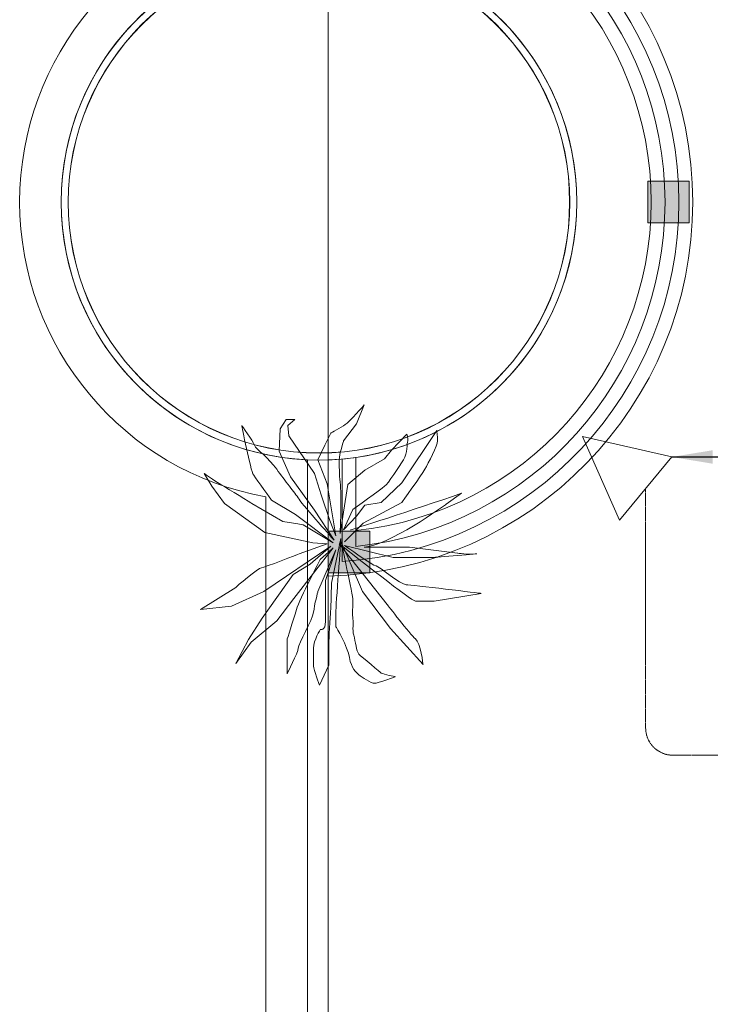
# Model space of a CAD drawing. Header units: millimetres. Extents: x 99250 to 122845, y -19292 to 18303.
# Tile 11 of 99: x 99250 to 101782, y 6233 to 9840. Entities that reach past the tile are written whole.
import ezdxf

# ---------------------------------------------------------------- set-up
doc = ezdxf.new("R2010")
doc.units = ezdxf.units.MM
doc.header["$MEASUREMENT"] = 0
doc.linetypes.add('HIDDENX2', pattern=[0.75, 0.5, -0.25])
doc.layers.get('0').update_dxf_attribs({"lineweight": 5})
doc.layers.add('IRISH HOUSE_HYD AIRPORT_DRAINAGE LAYOUT 1$0$GREY SCALE', color=8, linetype='Continuous')
for name, color, linetype, lineweight in [('IRISH HOUSE_HYD AIRPORT_DRAINAGE LAYOUT 1$0$GREYSCALE', 8, 'Continuous', 0), ('M-MEP-ELFA-CABLE', 1, 'HIDDENX2', 20), ('M-MEP-ELIT-DEVICES', 5, 'Continuous', 20), ('M-MEP-ELPR-EQUIP', 6, 'Continuous', 20)]:
    doc.layers.add(name, color=color, linetype=linetype, lineweight=lineweight)
doc.styles.add('Oswald Light', font='txt')
doc.dimstyles.new('MDS-50', dxfattribs={"dimtxt": 100, "dimasz": 100, "dimexe": 50, "dimexo": 50, "dimgap": 25, "dimtad": 1, "dimdec": 0, "dimtxsty": 'Oswald Light', "dimcen": 0, "dimdle": 1.5875, "dimazin": 0, "dimtfac": 1, "dimtdec": 0, "dimtix": 1, "dimtmove": 0, "dimatfit": 0, "dimfxl": 0, "dimfrac": 2, "dimtolj": 1, "dimarcsym": 0})

# ---------------------------------------------------------------- blocks, each defined once
blk = doc.blocks.new('IRISH HOUSE_HYD AIRPORT_DRAINAGE LAYOUT 1$0$FLOOR PLAN')
at = {"layer": 'IRISH HOUSE_HYD AIRPORT_DRAINAGE LAYOUT 1$0$GREYSCALE', "lineweight": 0, "ltscale": 0.25}
h = blk.add_hatch(color=8, dxfattribs=at)
h.dxf.hatch_style = 1
h.paths.add_polyline_path([(1704.6, 9095.5), (1552.2, 9095.5), (1552.2, 9247.9), (1704.6, 9247.9)])
h = blk.add_hatch(color=8, dxfattribs=at)
h.dxf.hatch_style = 1
h.paths.add_polyline_path([(381, 7814.2), (381, 7966.6), (533.4, 7966.6), (533.4, 7814.2)])
at = {"layer": 'IRISH HOUSE_HYD AIRPORT_DRAINAGE LAYOUT 1$0$GREYSCALE', "color": 8, "lineweight": 0, "ltscale": 0.25}
for p, q in [((381, 14166.1), (381, 4141)), ((1704.6, 9247.9), (1552.2, 9247.9)), ((1552.2, 9247.9), (1552.2, 9095.5)), ((1704.6, 9095.5), (1704.6, 9247.9)), ((1552.2, 9095.5), (1704.6, 9095.5)), ((305, 8227.7), (304.8, 1755)), ((381, 8227.3), (381, 7801.9)), ((431.8, 8230.4), (431.8, 7855)), ((482.6, 8236.4), (482.6, 7910.3)), ((482.6, 8236.4), (482.6, 7968.2)), ((533.4, 7966.6), (381, 7966.6)), ((381, 7966.6), (381, 7814.2)), ((533.4, 7814.2), (533.4, 7966.6)), ((381, 7814.2), (533.4, 7814.2))]:
    blk.add_line(p, q, dxfattribs=at)
at = {"layer": 'IRISH HOUSE_HYD AIRPORT_DRAINAGE LAYOUT 1$0$GREYSCALE', "color": 8, "lineweight": 0, "ltscale": 0.2}
blk.add_line((152.6, 8091.7), (152.4, 1907.4), dxfattribs=at)
at = {"layer": 'IRISH HOUSE_HYD AIRPORT_DRAINAGE LAYOUT 1$0$GREYSCALE', "color": 8, "lineweight": 0, "ltscale": 0.25}
for radius in [945, 945, 945, 919.6, 919.6, 919.6]:
    blk.add_circle((347.1, 9171.7), radius, dxfattribs=at)
at = {"layer": 'IRISH HOUSE_HYD AIRPORT_DRAINAGE LAYOUT 1$0$GREYSCALE', "color": 8, "lineweight": 0}
blk.add_circle((347, 9171.7), 919, dxfattribs=at)
at = {"layer": 'IRISH HOUSE_HYD AIRPORT_DRAINAGE LAYOUT 1$0$GREYSCALE', "color": 8, "lineweight": 0, "ltscale": 0.25}
for centre, radius, start, end in [((347.1, 9171.7), 1370.2, 271.4196, 88.5804), ((347.1, 9171.7), 1319.4, 273.6827, 86.3173), ((347.1, 9171.7), 1268.6, 276.1335, 83.8665), ((354.6, 9171.7), 1210.3, 276.0738, 83.9262), ((347, 9171.7), 945, 92.5429, 267.4529), ((347, 9171.7), 945.1, 272.0616, 87.9384)]:
    blk.add_arc(centre, radius, start, end, dxfattribs=at)
at = {"layer": 'IRISH HOUSE_HYD AIRPORT_DRAINAGE LAYOUT 1$0$GREYSCALE', "color": 8, "lineweight": 0, "ltscale": 0.2}
blk.add_arc((347, 9171.7), 1097.4, 100.1997, 259.7961, dxfattribs=at)
at = {"layer": 'IRISH HOUSE_HYD AIRPORT_DRAINAGE LAYOUT 1$0$GREYSCALE', "color": 8, "lineweight": 0}
for points in [[(443.3, 8356.5), (459, 8365.8), (512.3, 8428.6), (512.3, 8428.6)], [(512.3, 8428.6), (512.3, 8428.6), (484, 8359.7), (484, 8359.7)], [(204.8, 8340.7), (204.8, 8340.7), (226.7, 8375.3), (226.7, 8375.3)], [(226.7, 8375.3), (226.7, 8375.3), (258.1, 8375.3), (258.1, 8375.3)], [(258.1, 8375.3), (258.1, 8375.3), (233, 8353.4), (233, 8353.4)], [(107.6, 8171.4), (95.1, 8190.2), (63.7, 8353.4), (63.7, 8353.4)], [(63.7, 8353.4), (63.7, 8353.4), (104.4, 8296.9), (110.6, 8281.1)], [(201.6, 8259.3), (201.6, 8259.3), (204.8, 8340.7), (204.8, 8340.7)], [(233, 8353.4), (233, 8353.4), (236.1, 8315.8), (236.1, 8315.8)], [(389.9, 8325.1), (389.9, 8325.1), (427.6, 8347), (443.3, 8356.5)], [(484, 8359.7), (484, 8359.7), (437, 8296.9), (437, 8296.9)], [(650.4, 8143.1), (650.4, 8143.1), (778.9, 8334.6), (778.9, 8334.6)], [(236.1, 8315.8), (236.1, 8315.8), (330.3, 8177.7), (330.3, 8177.7)], [(367.9, 8281.1), (367.9, 8281.1), (389.9, 8325.1), (389.9, 8325.1)], [(612.7, 8262.4), (612.7, 8262.4), (669.2, 8322), (669.2, 8322)], [(672.4, 8296.9), (669.2, 8287.5), (672.4, 8253), (656.6, 8227.9)], [(669.2, 8322), (669.2, 8322), (675.4, 8306.2), (672.4, 8296.9)], [(110.6, 8281.1), (117, 8265.5), (163.9, 8234.1), (192.2, 8193.3)], [(342.9, 8227.9), (342.9, 8227.9), (367.9, 8281.1), (367.9, 8281.1)], [(587.5, 8231), (587.5, 8231), (612.7, 8262.4), (612.7, 8262.4)], [(242.4, 8165.1), (242.4, 8165.1), (201.6, 8259.3), (201.6, 8259.3)], [(377.4, 8140), (377.4, 8140), (342.9, 8227.9), (342.9, 8227.9)], [(515.4, 8190.2), (515.4, 8190.2), (587.5, 8231), (587.5, 8231)], [(656.6, 8227.9), (640.9, 8202.8), (600.2, 8140), (587.5, 8130.6)], [(192.2, 8193.3), (207.1, 8171.9), (223.7, 8150.4), (238.9, 8130.7)], [(452.6, 8136.8), (452.6, 8136.8), (515.4, 8190.2), (515.4, 8190.2)], [(735, 8193.3), (722.5, 8171.4), (650.4, 8071), (650.4, 8071)], [(-46.2, 8130.6), (-46.2, 8130.6), (-74.5, 8177.7), (-74.5, 8177.7)], [(-74.5, 8177.7), (-74.5, 8177.7), (-14.8, 8136.8), (-2.3, 8130.6)], [(173.4, 8080.4), (173.4, 8080.4), (120.1, 8152.6), (107.6, 8171.4)], [(330.3, 8042.7), (330.3, 8042.7), (242.4, 8165.1), (242.4, 8165.1)], [(330.3, 8177.7), (330.3, 8177.7), (355.4, 8099.2), (355.4, 8099.2)], [(0.9, 8067.8), (0.9, 8067.8), (-46.2, 8130.6), (-46.2, 8130.6)], [(-2.3, 8130.6), (10.3, 8124.3), (101.3, 8067.8), (101.3, 8067.8)], [(238.9, 8130.7), (252.5, 8113.1), (264.9, 8096.9), (273.8, 8083.6)], [(408.8, 7948.7), (408.8, 7948.7), (377.4, 8140), (377.4, 8140)], [(424.4, 7958), (424.4, 7958), (452.6, 8136.8), (452.6, 8136.8)], [(587.5, 8130.6), (575, 8121.2), (471.5, 8045.9), (471.5, 8045.9)], [(575, 8071), (575, 8071), (650.4, 8143.1), (650.4, 8143.1)], [(261.3, 8027.1), (261.3, 8027.1), (173.4, 8080.4), (173.4, 8080.4)], [(273.8, 8083.6), (292.7, 8055.2), (402.5, 7932.9), (402.5, 7932.9)], [(355.4, 8099.2), (355.4, 8099.2), (386.8, 8005), (386.8, 8005)], [(462.1, 7970.6), (462.1, 7970.6), (691.2, 8042.7), (870, 8105.5)], [(870, 8105.5), (870, 8105.5), (813.6, 8064.7), (813.6, 8064.7)], [(148.4, 7961.2), (148.4, 7961.2), (0.9, 8067.8), (0.9, 8067.8)], [(101.3, 8067.8), (101.3, 8067.8), (214.2, 8001.9), (214.2, 8001.9)], [(471.5, 8045.9), (471.5, 8045.9), (437, 7970.6), (437, 7970.6)], [(484, 8020.8), (484, 8020.8), (515.4, 8061.6), (515.4, 8061.6)], [(650.4, 8071), (650.4, 8071), (509.2, 7995.7), (509.2, 7995.7)], [(813.6, 8064.7), (813.6, 8064.7), (593.9, 7907.8), (512.3, 7907.8)], [(515.4, 8061.6), (515.4, 8061.6), (575, 8071), (575, 8071)], [(399.4, 7923.6), (399.4, 7923.6), (261.3, 8027.1), (261.3, 8027.1)], [(402.5, 7932.9), (402.5, 7932.9), (330.3, 8042.7), (330.3, 8042.7)], [(437, 7970.6), (437, 7970.6), (484, 8020.8), (484, 8020.8)], [(214.2, 8001.9), (214.2, 8001.9), (269.9, 7992.7), (269.9, 7992.7)], [(269.9, 7992.7), (269.9, 7992.7), (289.5, 7989.4), (289.5, 7989.4)], [(289.5, 7989.4), (289.5, 7989.4), (399.4, 7923.6), (399.4, 7923.6)], [(386.8, 8005), (386.8, 8005), (408.8, 7948.7), (408.8, 7948.7)], [(509.2, 7995.7), (509.2, 7995.7), (440.1, 7926.7), (440.1, 7926.7)], [(324, 7923.6), (324, 7923.6), (148.4, 7961.2), (148.4, 7961.2)], [(427.6, 7939.2), (427.6, 7939.2), (393.1, 7776), (393.1, 7776)], [(389.9, 7911), (389.9, 7911), (145.1, 7744.7), (145.1, 7744.7)], [(399.4, 7904.7), (399.4, 7904.7), (255, 7719.6), (255, 7719.6)], [(273.8, 7882.7), (273.8, 7882.7), (377.4, 7920.4), (377.4, 7920.4)], [(314.6, 7845), (314.6, 7845), (389.9, 7911), (389.9, 7911)], [(377.4, 7920.4), (377.4, 7920.4), (324, 7923.6), (324, 7923.6)], [(382.3, 7889.9), (382.3, 7889.9), (399.4, 7904.7), (399.4, 7904.7)], [(429.8, 7913.6), (424.4, 7918), (421.3, 7920.4), (421.3, 7920.4)], [(421.3, 7920.4), (421.3, 7920.4), (597, 7697.6), (597, 7697.6)], [(506.1, 7744.7), (506.1, 7744.7), (427.6, 7929.8), (427.6, 7929.8)], [(619, 7870.1), (619, 7870.1), (440.1, 7914.1), (440.1, 7914.1)], [(512.3, 7907.8), (512.3, 7907.8), (678.6, 7907.8), (678.6, 7907.8)], [(678.6, 7907.8), (678.6, 7907.8), (854.3, 7885.9), (854.3, 7885.9)], [(264.4, 7678.8), (276.9, 7719.6), (352.3, 7863.9), (352.3, 7863.9)], [(408.8, 7898.5), (408.8, 7898.5), (342.9, 7744.7), (342.9, 7744.7)], [(352.3, 7863.9), (352.3, 7863.9), (382.3, 7889.9), (382.3, 7889.9)], [(371.1, 7785.5), (371.1, 7785.5), (408.8, 7898.5), (408.8, 7898.5)], [(766.5, 7870.1), (766.5, 7870.1), (619, 7870.1), (619, 7870.1)], [(251.9, 7807.4), (251.9, 7807.4), (314.6, 7845), (314.6, 7845)], [(139, 7647.4), (139, 7647.4), (251.9, 7807.4), (251.9, 7807.4)], [(-87, 7678.8), (-87, 7678.8), (41.6, 7760.4), (41.6, 7760.4)], [(393.1, 7776), (393.1, 7776), (389.9, 7678.8), (389.9, 7678.8)], [(145.1, 7744.7), (145.1, 7744.7), (26, 7691.3), (26, 7691.3)], [(255, 7719.6), (255, 7719.6), (192.2, 7637.9), (192.2, 7637.9)], [(342.9, 7744.7), (342.9, 7744.7), (330.3, 7697.6), (327.2, 7669.3)], [(609.5, 7609.8), (609.5, 7609.8), (506.1, 7744.7), (506.1, 7744.7)], [(942.1, 7738.4), (942.1, 7738.4), (769.6, 7710.2), (769.6, 7710.2)], [(26, 7691.3), (26, 7691.3), (-87, 7678.8), (-87, 7678.8)], [(597, 7697.6), (597, 7697.6), (681.7, 7587.9), (700.6, 7572.1)], [(88.7, 7569), (88.7, 7569), (139, 7647.4), (139, 7647.4)], [(229.9, 7569), (229.9, 7569), (251.9, 7637.9), (264.4, 7678.8)], [(192.2, 7637.9), (192.2, 7637.9), (98.1, 7559.6), (98.1, 7559.6)], [(459, 7503), (452.6, 7543.9), (408.8, 7616), (408.8, 7616)], [(471.5, 7644.2), (474.7, 7631.7), (468.3, 7606.7), (474.7, 7584.7)], [(474.7, 7584.7), (481, 7562.8), (484, 7525.1), (493.3, 7515.6)], [(728.8, 7478), (728.8, 7478), (609.5, 7609.8), (609.5, 7609.8)], [(41.6, 7481.2), (41.6, 7481.2), (88.7, 7569), (88.7, 7569)], [(98.1, 7559.6), (98.1, 7559.6), (41.6, 7481.2), (41.6, 7481.2)], [(229.9, 7443.5), (229.9, 7443.5), (229.9, 7569), (229.9, 7569)], [(700.6, 7572.1), (719.4, 7556.5), (728.8, 7478), (728.8, 7478)], [(493.3, 7440.3), (484, 7449.8), (465.2, 7462.3), (459, 7503)], [(493.3, 7515.6), (502.9, 7506.3), (575, 7446.6), (575, 7446.6)], [(383.7, 7474.9), (383.7, 7474.9), (349.1, 7402.7), (349.1, 7402.7)]]:
    blk.add_open_spline(points, degree=3, dxfattribs=at)
for points, knots in [([(778.9, 8334.6), (778.9, 8334.6), (782.1, 8312.6), (782.1, 8296.9), (782.1, 8281.1), (747.6, 8215.3), (735, 8193.3)], [129, 129, 129, 129, 130, 130, 130, 131, 131, 131, 131]), ([(437, 8296.9), (437, 8296.9), (421.3, 8246.7), (421.3, 8227.9), (421.3, 8209.1), (421.3, 8171.4), (424.4, 8146.3), (427.6, 8121.2), (427.6, 8074.1), (427.6, 8058.4), (427.6, 8042.7), (424.4, 7958), (424.4, 7958)], [110, 110, 110, 110, 111, 111, 111, 112, 112, 112, 113, 113, 113, 114, 114, 114, 114]), ([(408.8, 7616), (408.8, 7616), (408.8, 7637.9), (408.8, 7666.2), (408.8, 7694.5), (427.6, 7939.2), (427.6, 7939.2)], [32, 32, 32, 32, 33, 33, 33, 34, 34, 34, 34]), ([(427.6, 7929.8), (427.6, 7929.8), (471.5, 7729), (471.5, 7713.2), (471.5, 7697.6), (468.4, 7656.8), (471.5, 7644.2)], [22, 22, 22, 22, 23, 23, 23, 24, 24, 24, 24]), ([(769.6, 7710.2), (769.6, 7710.2), (716.3, 7710.2), (700.6, 7710.2), (686.6, 7710.2), (475.2, 7877.7), (429.8, 7913.6)], [13, 13, 13, 13, 14, 14, 14, 15, 15, 15, 15]), ([(440.1, 7914.1), (440.1, 7914.1), (546.8, 7838.8), (556.2, 7838.8), (565.5, 7838.8), (647.2, 7769.8), (666.1, 7769.8), (684.9, 7769.8), (942.1, 7738.4), (942.1, 7738.4)], [9, 9, 9, 9, 10, 10, 10, 11, 11, 11, 12, 12, 12, 12]), ([(41.6, 7760.4), (41.6, 7760.4), (126.4, 7832.5), (135.8, 7832.5), (145.1, 7832.5), (273.8, 7882.7), (273.8, 7882.7)], [67, 67, 67, 67, 68, 68, 68, 69, 69, 69, 69]), ([(854.3, 7885.9), (854.3, 7885.9), (895.1, 7879.6), (923.3, 7882.7), (951.5, 7885.9), (766.5, 7870.1), (766.5, 7870.1)], [5, 5, 5, 5, 6, 6, 6, 7, 7, 7, 7]), ([(352.3, 7606.7), (352.3, 7606.7), (371.1, 7600.4), (371.1, 7634.9), (371.1, 7669.3), (371.1, 7785.5), (371.1, 7785.5)], [42, 42, 42, 42, 43, 43, 43, 44, 44, 44, 44]), ([(327.2, 7669.3), (324, 7641.1), (270.7, 7553.2), (270.7, 7537.7), (270.7, 7521.9), (229.9, 7443.5), (229.9, 7443.5)], [47, 47, 47, 47, 48, 48, 48, 49, 49, 49, 49]), ([(389.9, 7678.8), (389.9, 7678.8), (383.7, 7587.9), (383.7, 7562.8), (383.7, 7537.7), (383.7, 7474.9), (383.7, 7474.9)], [36, 36, 36, 36, 37, 37, 37, 38, 38, 38, 38]), ([(349.1, 7402.7), (349.1, 7402.7), (327.2, 7459.1), (327.2, 7471.7), (327.2, 7484.3), (327.2, 7509.3), (327.2, 7537.7), (327.2, 7565.8), (352.3, 7606.7), (352.3, 7606.7)], [39, 39, 39, 39, 40, 40, 40, 41, 41, 41, 42, 42, 42, 42]), ([(575, 7446.6), (575, 7446.6), (612.7, 7434), (625.2, 7434), (637.7, 7434), (559.2, 7408.9), (549.9, 7408.9), (540.5, 7408.9), (502.9, 7431), (493.3, 7440.3)], [27, 27, 27, 27, 28, 28, 28, 29, 29, 29, 30, 30, 30, 30])]:
    blk.add_open_spline(points, degree=3, knots=knots, dxfattribs=at)
blk = doc.blocks.new('IRISH HOUSE_HYD AIRPORT_DRAINAGE LAYOUT 1')
at = {"layer": 'IRISH HOUSE_HYD AIRPORT_DRAINAGE LAYOUT 1$0$GREY SCALE'}
blk.add_blockref('IRISH HOUSE_HYD AIRPORT_DRAINAGE LAYOUT 1$0$FLOOR PLAN', (0, 0), dxfattribs=at)
blk = doc.blocks.new('SDO-RJ45')
at = {"color": 0}
blk.add_lwpolyline([(-100, 200), (100, 200), (0, 0), (0, 0)], close=True, dxfattribs=at)

msp = doc.modelspace()

# ---------------------------------------------------------------- linework, layer by layer
at = {"layer": 'M-MEP-ELFA-CABLE', "ltscale": 5}
msp.add_lwpolyline([(101544.7, 8122.3), (101544.7, 7245.6, 0.414214), (101644.7, 7145.6), (109394.2, 7145.6, 0.414214), (109494.2, 7245.6), (109494.2, 8871.7)], format="xyb", dxfattribs=at)

# ---------------------------------------------------------------- block references
at = {"layer": 'M-MEP-ELIT-DEVICES', "xscale": -1.5, "yscale": 1.5, "zscale": 1.5, "rotation": 230.5111098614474}
msp.add_blockref('SDO-RJ45', (101313.2, 8313.1), dxfattribs=at)
at = {"layer": 'M-MEP-ELPR-EQUIP'}
msp.add_blockref('IRISH HOUSE_HYD AIRPORT_DRAINAGE LAYOUT 1', (100000, 0), dxfattribs=at)

# ---------------------------------------------------------------- leaders
at = {"color": 7}
msp.add_leader([(101640.1, 8238.1), (102445.8, 8238.1)], dimstyle='MDS-50', override={"dimasz": 150, "dimtad": 0, "dimfxl": 25.4}, dxfattribs=at)

doc.saveas('drawing.dxf')
